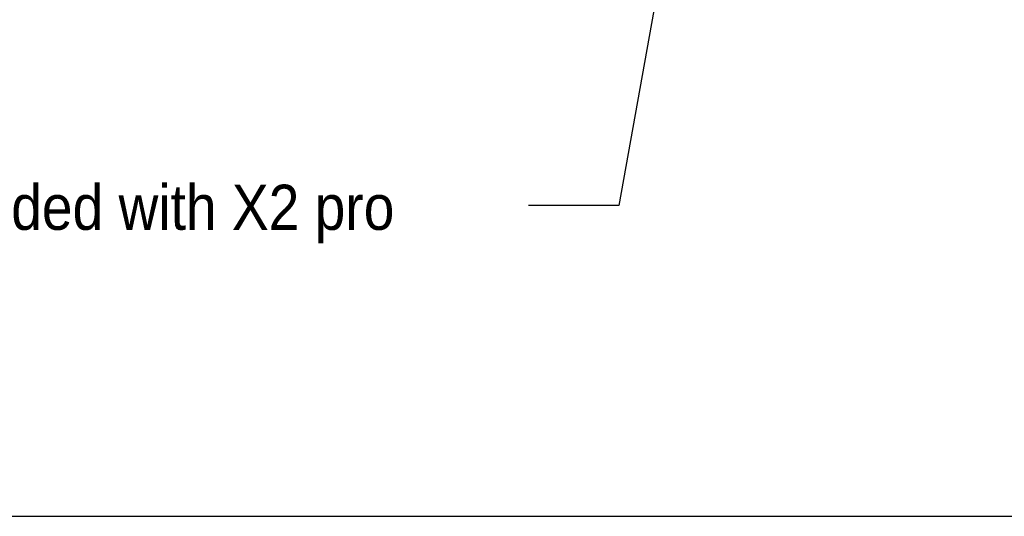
# Model space of a CAD drawing. Extents: x 3 to 428, y 3 to 275.
# Tile 2 of 42: x 78 to 147, y 4 to 39. Entities that reach past the tile are written whole.
import ezdxf

# ---------------------------------------------------------------- set-up
doc = ezdxf.new("R2010")
doc.units = 0
doc.linetypes.add('SLD-SOLID', pattern=[0])
doc.layers.get('0').update_dxf_attribs({"linetype": 'CONTINUOUS'})
doc.layers.add('BORDER', color=7, linetype='SLD-SOLID')
doc.layers.add('DIMENSION', color=7, linetype='SLD-SOLID')
doc.styles.add('SLDTEXTSTYLE1', font='Gothic.ttf', dxfattribs={"width": 0.913})
doc.styles.get("Standard").update_dxf_attribs({"font": 'Gothic.ttf'})
doc.dimstyles.new('SLDDIMSTYLE4', dxfattribs={"dimtxt": 0.18, "dimasz": 1.016, "dimexe": 0, "dimexo": 0.0625, "dimgap": 0, "dimtad": 0, "dimtih": 1, "dimtoh": 1, "dimdec": 0, "dimrnd": 1e-09, "dimzin": 0, "dimdsep": 46, "dimtxsty": 'Standard', "dimblk1": 'DOT', "dimblk2": 'DOT', "dimsah": 1, "dimcen": 0.09, "dimadec": 0, "dimazin": 0, "dimtfac": 1.016, "dimtdec": 0, "dimtofl": 0, "dimtmove": 0, "dimatfit": 3, "dimldrblk": 'DOT', "dimfxl": 1, "dimtolj": 1, "dimtzin": 0, "dimarcsym": 0})

# ---------------------------------------------------------------- blocks, each defined once
blk = doc.blocks.new('_DOT')
at = {"color": 0, "linetype": 'ByBlock'}
blk.add_line((-0.5, 0), (-1, 0), dxfattribs=at)
at = {"color": 0, "linetype": 'ByBlock', "const_width": 0.5}
blk.add_lwpolyline([(-0.25, 0, 1), (0.25, 0, 1)], format="xyb", close=True, dxfattribs=at)

msp = doc.modelspace()

# ---------------------------------------------------------------- linework, layer by layer
at = {"layer": 'BORDER', "color": 7}
msp.add_line((3.4955, 3.6084), (427.8002, 3.6084), dxfattribs=at)

# ---------------------------------------------------------------- texts
at = {"layer": 'DIMENSION', "insert": (47.8481, 26.9284), "char_height": 3.175, "attachment_point": 1, "style": 'SLDTEXTSTYLE1'}
msp.add_mtext('"LAN B" not included with X2 pro', dxfattribs=at)

# ---------------------------------------------------------------- leaders
at = {"layer": 'DIMENSION'}
msp.add_leader([(124.3299, 49.4807), (120.0425, 25.4611), (113.6925, 25.4611)], dimstyle='SLDDIMSTYLE4', dxfattribs=at)

doc.saveas('drawing.dxf')
